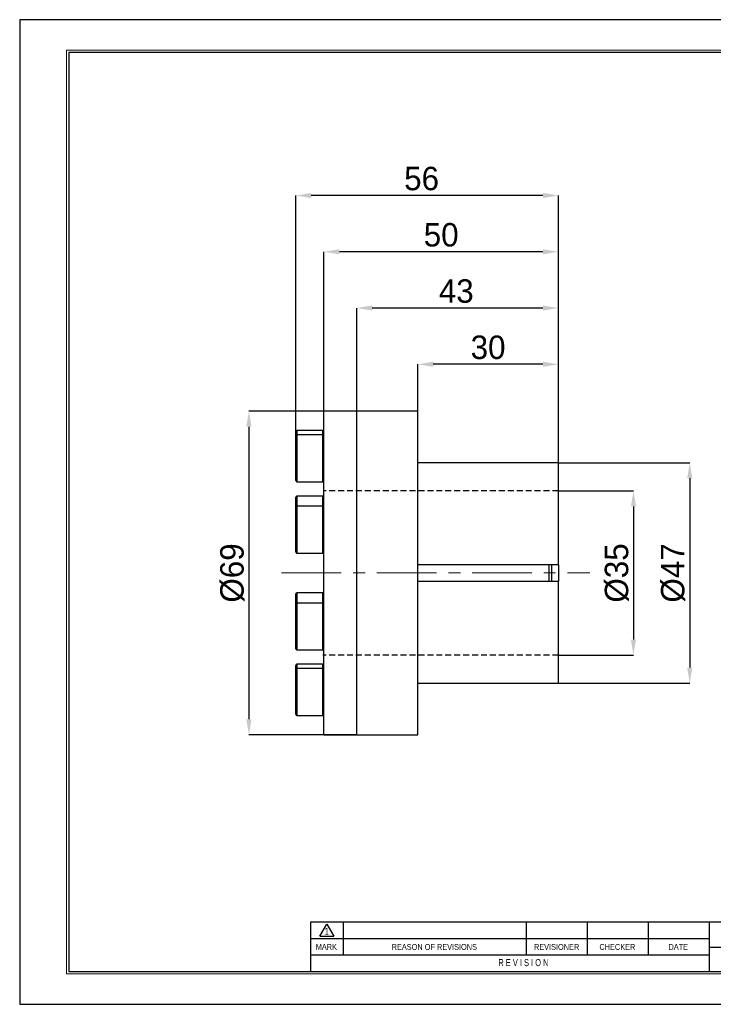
# Model space of a CAD drawing. Header units: millimetres. Extents: x 0 to 297, y 0 to 210.
# Tile 1 of 2: x 0 to 148, y 0 to 210. Entities that reach past the tile are written whole.
import ezdxf
from ezdxf.enums import TextEntityAlignment as Align

# ---------------------------------------------------------------- set-up
doc = ezdxf.new("R2010")
doc.units = ezdxf.units.MM
doc.header["$PDSIZE"] = -1
doc.linetypes.add('CENTERX2', pattern=[20.32, 12.7, -2.54, 2.54, -2.54])
doc.linetypes.add('HIDDEN', pattern=[1.905, 1.27, -0.635])
for name, color, linetype in [('가상선', 2, 'HIDDEN'), ('문자', 7, 'Continuous'), ('중심선', 1, 'CENTERX2')]:
    doc.layers.add(name, color=color, linetype=linetype)
doc.layers.add('치수선', color=5, linetype='Continuous', lineweight=15)
doc.styles.add('SLDTEXTSTYLE0', font='TXT', dxfattribs={"width": 0.75})
doc.styles.add('SLDTEXTSTYLE2', font='TXT', dxfattribs={"width": 0.75, "bigfont": 'bigfont'})
doc.styles.add('SLDTEXTSTYLE8', font='TXT', dxfattribs={"width": 0.633333})
doc.dimstyles.new('SLDDIMSTYLE0', dxfattribs={"dimtxt": 3.5, "dimasz": 3.302, "dimexe": 0, "dimexo": 0.0625, "dimgap": 0.875, "dimtad": 1, "dimrnd": 1e-09, "dimzin": 12, "dimdsep": 46, "dimtxsty": 'SLDTEXTSTYLE0', "dimsah": 1, "dimcen": 0.09, "dimadec": 0, "dimazin": 3, "dimtfac": 1, "dimtofl": 0, "dimtmove": 0, "dimatfit": 3, "dimfxl": 1, "dimfrac": 2, "dimtolj": 1, "dimtzin": 12, "dimarcsym": 0})

# ---------------------------------------------------------------- blocks, each defined once
blk = doc.blocks.new('AAAA')
at = {"color": 250, "true_color": 0x191924}
for p, q in [((-298.87, 124.28), (-595.87, 124.28)), ((-595.87, 124.28), (-595.87, -85.72)), ((-595.87, -85.72), (-298.87, -85.72))]:
    blk.add_line(p, q, dxfattribs=at)
at = {"lineweight": 0}
for p, q in [((-305.37, 117.78), (-585.87, 117.78)), ((-585.87, 117.78), (-585.87, -79.22)), ((-585.87, -79.22), (-305.37, -79.22))]:
    blk.add_line(p, q, dxfattribs=at)
for p, q in [((-305.87, 117.28), (-585.37, 117.28)), ((-585.37, 117.28), (-585.37, -78.72)), ((-435.87, -68.22), (-533.87, -68.22)), ((-533.87, -68.22), (-533.87, -78.72)), ((-531.87, -71.21), (-530.37, -68.61)), ((-530.37, -68.61), (-528.87, -71.21)), ((-526.87, -68.22), (-526.87, -75.22)), ((-487.87, -68.22), (-487.87, -75.22)), ((-474.87, -68.22), (-474.87, -75.22)), ((-461.87, -68.22), (-461.87, -75.22)), ((-448.87, -68.22), (-448.87, -78.72)), ((-531.87, -71.21), (-528.87, -71.21)), ((-448.87, -71.72), (-533.87, -71.72)), ((-448.87, -75.22), (-533.87, -75.22)), ((-448.87, -73.52), (-435.87, -73.52)), ((-585.37, -78.72), (-305.87, -78.72))]:
    blk.add_line(p, q)
at = {"color": 250, "true_color": 0x191924, "width": 0.75}
for tag, height, style, p in [('TITLE', 2.5, 'SLDTEXTSTYLE2', (-358.7, -62.04)), ('도번', 2.5, 'SLDTEXTSTYLE2', (-344.69, -70.81)), ('필렛', 1.15, 'SLDTEXTSTYLE0', (-416.62, -75.73)), ('SCALE', 1.2, 'SLDTEXTSTYLE0', (-342.09, -76.51)), ('DATE', 1.2, 'SLDTEXTSTYLE0', (-318.85, -76.56)), ('모따기', 1.15, 'SLDTEXTSTYLE0', (-416.62, -78.33))]:
    blk.add_attdef(tag, text='', height=height, dxfattribs=dict(at, style=style)).set_placement(p, align=Align.BOTTOM_LEFT)
at = {"layer": '문자', "attachment_point": 2}
for s, insert, char_height, style in [('1', (-530.38, -69.37), 1.5, 'SLDTEXTSTYLE0'), ('MARK', (-530.48, -72.85), 1.25, 'SLDTEXTSTYLE0'), ('REASON OF REVISIONS', (-507.46, -72.85), 1.25, 'SLDTEXTSTYLE0'), ('REVISIONER', (-481.38, -72.85), 1.25, 'SLDTEXTSTYLE0'), ('CHECKER', (-468.42, -72.85), 1.25, 'SLDTEXTSTYLE0'), ('DATE', (-455.43, -72.85), 1.25, 'SLDTEXTSTYLE0'), ('R E V I S I O N', (-488.46, -76.07), 1.5, 'SLDTEXTSTYLE8')]:
    blk.add_mtext(s, dxfattribs=dict(at, insert=insert, char_height=char_height, style=style))
blk = doc.blocks.new('_D')
at = {"layer": 'Defpoints', "color": 0}
for p in [(114.91, 109.56), (114.91, 74.56), (130.91, 74.56)]:
    blk.add_point(p, dxfattribs=at)
at = {"layer": '치수선', "color": 0, "lineweight": -2}
for p, q in [((114.98, 109.56), (130.91, 109.56)), ((130.91, 106.26), (130.91, 77.86)), ((114.98, 74.56), (130.91, 74.56))]:
    blk.add_line(p, q, dxfattribs=at)
at = {"layer": '치수선', "color": 0}
for points in [[(130.36, 106.26), (131.46, 106.26), (130.91, 109.56)], [(130.36, 77.86), (131.46, 77.86), (130.91, 74.56)]]:
    blk.add_solid(points, dxfattribs=at)
at = {"layer": '치수선', "color": 3, "insert": (124.79, 92.06), "char_height": 5, "attachment_point": 2, "rotation": 90}
blk.add_mtext('\\A1;%%c35', dxfattribs=at)
blk = doc.blocks.new('_D_1')
at = {"layer": 'Defpoints', "color": 0}
for p in [(114.91, 115.56), (114.91, 68.56), (142.91, 68.56)]:
    blk.add_point(p, dxfattribs=at)
at = {"layer": '치수선', "color": 0, "lineweight": -2}
for p, q in [((114.98, 115.56), (142.91, 115.56)), ((142.91, 112.26), (142.91, 71.86)), ((114.98, 68.56), (142.91, 68.56))]:
    blk.add_line(p, q, dxfattribs=at)
at = {"layer": '치수선', "color": 0}
for points in [[(142.36, 112.26), (143.46, 112.26), (142.91, 115.56)], [(142.36, 71.86), (143.46, 71.86), (142.91, 68.56)]]:
    blk.add_solid(points, dxfattribs=at)
at = {"layer": '치수선', "color": 3, "insert": (136.77, 92.06), "char_height": 5, "attachment_point": 2, "rotation": 90}
blk.add_mtext('\\A1;%%c47', dxfattribs=at)
blk = doc.blocks.new('_D_2')
at = {"layer": 'Defpoints', "color": 0}
for p in [(71.91, 126.56), (48.91, 57.56), (71.91, 57.56)]:
    blk.add_point(p, dxfattribs=at)
at = {"layer": '치수선', "color": 0, "lineweight": -2}
for p, q in [((71.85, 126.56), (48.91, 126.56)), ((48.91, 123.26), (48.91, 60.86)), ((71.85, 57.56), (48.91, 57.56))]:
    blk.add_line(p, q, dxfattribs=at)
at = {"layer": '치수선', "color": 0}
for points in [[(48.36, 123.26), (49.46, 123.26), (48.91, 126.56)], [(48.36, 60.86), (49.46, 60.86), (48.91, 57.56)]]:
    blk.add_solid(points, dxfattribs=at)
at = {"layer": '치수선', "color": 3, "insert": (42.79, 92.06), "char_height": 5, "attachment_point": 2, "rotation": 90}
blk.add_mtext('\\A1;%%c69', dxfattribs=at)
blk = doc.blocks.new('_D_3')
at = {"layer": 'Defpoints', "color": 0}
for p in [(84.91, 136.56), (84.91, 119.03), (114.91, 115.56)]:
    blk.add_point(p, dxfattribs=at)
at = {"layer": '치수선', "color": 0, "lineweight": -2}
for p, q in [((84.91, 119.09), (84.91, 136.56)), ((111.61, 136.56), (88.22, 136.56)), ((114.91, 115.62), (114.91, 136.56))]:
    blk.add_line(p, q, dxfattribs=at)
at = {"layer": '치수선', "color": 0}
for points in [[(88.22, 137.11), (88.22, 136.01), (84.91, 136.56)], [(111.61, 137.11), (111.61, 136.01), (114.91, 136.56)]]:
    blk.add_solid(points, dxfattribs=at)
at = {"layer": '치수선', "color": 3, "insert": (99.91, 142.69), "char_height": 5, "attachment_point": 2}
blk.add_mtext('\\A1;30', dxfattribs=at)
blk = doc.blocks.new('_D_4')
at = {"layer": 'Defpoints', "color": 0}
for p in [(71.91, 148.56), (71.91, 126.56), (114.91, 115.56)]:
    blk.add_point(p, dxfattribs=at)
at = {"layer": '치수선', "color": 0, "lineweight": -2}
for p, q in [((71.91, 126.62), (71.91, 148.56)), ((111.61, 148.56), (75.22, 148.56)), ((114.91, 115.62), (114.91, 148.56))]:
    blk.add_line(p, q, dxfattribs=at)
at = {"layer": '치수선', "color": 0}
for points in [[(75.22, 149.11), (75.22, 148.01), (71.91, 148.56)], [(111.61, 149.11), (111.61, 148.01), (114.91, 148.56)]]:
    blk.add_solid(points, dxfattribs=at)
at = {"layer": '치수선', "color": 3, "insert": (93.12, 154.69), "char_height": 5, "attachment_point": 2}
blk.add_mtext('\\A1;43', dxfattribs=at)
blk = doc.blocks.new('_D_5')
at = {"layer": 'Defpoints', "color": 0}
for p in [(64.91, 160.56), (64.91, 126.56), (114.91, 115.56)]:
    blk.add_point(p, dxfattribs=at)
at = {"layer": '치수선', "color": 0, "lineweight": -2}
for p, q in [((64.91, 126.62), (64.91, 160.56)), ((111.61, 160.56), (68.22, 160.56)), ((114.91, 115.62), (114.91, 160.56))]:
    blk.add_line(p, q, dxfattribs=at)
at = {"layer": '치수선', "color": 0}
for points in [[(68.22, 161.11), (68.22, 160.01), (64.91, 160.56)], [(111.61, 161.11), (111.61, 160.01), (114.91, 160.56)]]:
    blk.add_solid(points, dxfattribs=at)
at = {"layer": '치수선', "color": 3, "insert": (89.91, 166.69), "char_height": 5, "attachment_point": 2}
blk.add_mtext('\\A1;50', dxfattribs=at)
blk = doc.blocks.new('_D_6')
at = {"layer": 'Defpoints', "color": 0}
for p in [(58.91, 172.56), (58.91, 121.28), (114.91, 115.56)]:
    blk.add_point(p, dxfattribs=at)
at = {"layer": '치수선', "color": 0, "lineweight": -2}
for p, q in [((58.91, 121.34), (58.91, 172.56)), ((111.61, 172.56), (62.22, 172.56)), ((114.91, 115.62), (114.91, 172.56))]:
    blk.add_line(p, q, dxfattribs=at)
at = {"layer": '치수선', "color": 0}
for points in [[(62.22, 173.11), (62.22, 172.01), (58.91, 172.56)], [(111.61, 173.11), (111.61, 172.01), (114.91, 172.56)]]:
    blk.add_solid(points, dxfattribs=at)
at = {"layer": '치수선', "color": 3, "insert": (85.73, 178.69), "char_height": 5, "attachment_point": 2}
blk.add_mtext('\\A1;56', dxfattribs=at)

msp = doc.modelspace()

# ---------------------------------------------------------------- linework, layer by layer
for p, q in [((71.913, 126.559), (64.913, 126.559)), ((64.913, 57.559), (64.913, 126.559)), ((84.913, 126.559), (71.913, 126.559)), ((71.913, 92.059), (71.913, 126.559)), ((71.913, 57.559), (71.913, 126.559)), ((84.913, 92.059), (84.913, 126.559)), ((58.913, 121.279), (58.913, 122.181)), ((64.663, 122.431), (59.163, 122.431)), ((59.163, 122.431), (59.163, 121.529)), ((64.663, 121.529), (64.663, 122.431)), ((58.913, 111.779), (58.913, 121.279)), ((64.663, 121.529), (59.163, 121.529)), ((59.163, 121.529), (59.163, 111.529)), ((64.663, 111.529), (64.663, 121.529)), ((114.913, 115.559), (84.913, 115.559)), ((114.913, 93.809), (114.913, 115.559)), ((59.163, 111.529), (64.663, 111.529)), ((58.913, 106.043), (58.913, 108.22)), ((64.663, 108.47), (59.163, 108.47)), ((59.163, 108.47), (59.163, 106.293)), ((64.663, 106.293), (64.663, 108.47)), ((58.913, 96.543), (58.913, 106.043)), ((64.663, 106.293), (59.163, 106.293)), ((59.163, 106.293), (59.163, 96.293)), ((64.663, 96.293), (64.663, 106.293)), ((59.163, 96.293), (64.663, 96.293)), ((114.913, 93.809), (84.913, 93.809)), ((112.913, 90.309), (112.913, 93.809)), ((113.413, 93.809), (113.413, 90.309)), ((114.913, 93.809), (114.913, 90.309)), ((71.913, 57.559), (71.913, 92.059)), ((84.913, 57.559), (84.913, 92.059)), ((84.913, 90.309), (114.913, 90.309)), ((114.913, 68.559), (114.913, 90.309)), ((58.913, 85.398), (58.913, 87.574)), ((64.663, 87.824), (59.163, 87.824)), ((59.163, 87.824), (59.163, 85.648)), ((64.663, 85.648), (64.663, 87.824)), ((58.913, 84.007), (58.913, 85.398)), ((58.913, 75.898), (58.913, 84.007)), ((64.663, 85.648), (59.163, 85.648)), ((59.163, 85.648), (59.163, 84.184)), ((59.163, 84.184), (59.163, 75.648)), ((64.663, 84.184), (64.663, 85.648)), ((64.663, 75.648), (64.663, 84.184)), ((59.163, 75.648), (64.663, 75.648)), ((58.913, 71.437), (58.913, 72.339)), ((58.913, 66.687), (58.913, 71.437)), ((64.663, 72.589), (59.163, 72.589)), ((59.163, 72.589), (59.163, 71.687)), ((64.663, 71.687), (59.163, 71.687)), ((59.163, 71.687), (59.163, 66.687)), ((64.663, 71.687), (64.663, 72.589)), ((64.663, 66.687), (64.663, 71.687)), ((84.913, 68.559), (114.913, 68.559)), ((58.913, 61.937), (58.913, 66.687)), ((59.163, 66.687), (59.163, 61.687)), ((64.663, 61.687), (64.663, 66.687)), ((59.163, 61.687), (64.663, 61.687)), ((64.913, 57.559), (71.913, 57.559)), ((71.913, 57.559), (84.913, 57.559))]:
    msp.add_line(p, q)
for centre, start, end in [((59.163, 122.181), 90, 180), ((64.663, 122.181), 0, 90), ((59.163, 121.279), 90, 180), ((64.663, 121.279), 360, 90), ((59.163, 111.779), 180, 270), ((64.663, 111.779), 270, 0), ((59.163, 108.22), 90, 180), ((64.663, 108.22), 0, 90), ((59.163, 106.043), 90, 180), ((64.663, 106.043), 0, 90), ((59.163, 96.543), 180, 270), ((64.663, 96.543), 270, 0), ((59.163, 87.574), 90, 180), ((64.663, 87.574), 0, 90), ((59.163, 85.398), 90, 180), ((64.663, 85.398), 0, 90), ((59.163, 75.898), 180, 270), ((64.663, 75.898), 270, 0), ((59.163, 72.339), 90, 180), ((59.163, 71.437), 90, 180), ((64.663, 72.339), 0, 90), ((64.663, 71.437), 0, 90), ((59.163, 61.937), 180, 270), ((64.663, 61.937), 270, 0)]:
    msp.add_arc(centre, 0.25, start, end)
at = {"layer": '가상선'}
for p, q in [((114.913, 109.559), (64.913, 109.559)), ((114.913, 74.559), (64.663, 74.559))]:
    msp.add_line(p, q, dxfattribs=at)
at = {"layer": '중심선', "linetype": 'CENTERX2', "lineweight": 0}
msp.add_line((55.894, 92.059), (121.589, 92.059), dxfattribs=at)

# ---------------------------------------------------------------- block references
at = {"color": 7, "linetype": 'Continuous'}
msp.add_blockref('AAAA', (595.902, 85.776), dxfattribs=at)

# ---------------------------------------------------------------- dimensions: what is measured, and where the dimension line sits
at = {"layer": '치수선', "color": 5, "true_color": 0x0000ff}
for base, p2, picture, middle in [((58.913, 172.559), (58.913, 121.279), '_D_6', (85.728, 172.559)), ((64.913, 160.559), (64.913, 126.559), '_D_5', (89.913, 160.559)), ((71.913, 148.559), (71.913, 126.559), '_D_4', (93.117, 148.559)), ((84.913, 136.559), (84.913, 119.029), '_D_3', (99.913, 136.559))]:
    dim = msp.add_linear_dim(base=base, p1=(114.913, 115.559), p2=p2, dimstyle='SLDDIMSTYLE0', override={"dimtxt": 5, "dimgap": 1, "dimtxsty": 'Standard', "dimclrt": 3}, dxfattribs=at)
    dim.commit()
    dim.dimension.update_dxf_attribs({"geometry": picture, "text_midpoint": middle, "dimtype": 160})
for base, p1, p2, picture, middle in [((48.913, 57.559), (71.913, 126.559), (71.913, 57.559), '_D_2', (48.913, 92.059)), ((142.913, 68.559), (114.913, 115.559), (114.913, 68.559), '_D_1', (142.913, 92.059)), ((130.913, 74.559), (114.913, 109.559), (114.913, 74.559), '_D', (130.913, 92.059))]:
    dim = msp.add_linear_dim(base=base, p1=p1, p2=p2, angle=90, text='%%c<>', dimstyle='SLDDIMSTYLE0', override={"dimtxt": 5, "dimgap": 1, "dimtxsty": 'Standard', "dimclrt": 3}, dxfattribs=at)
    dim.commit()
    dim.dimension.update_dxf_attribs({"geometry": picture, "text_midpoint": middle, "dimtype": 160})

doc.saveas('drawing.dxf')
